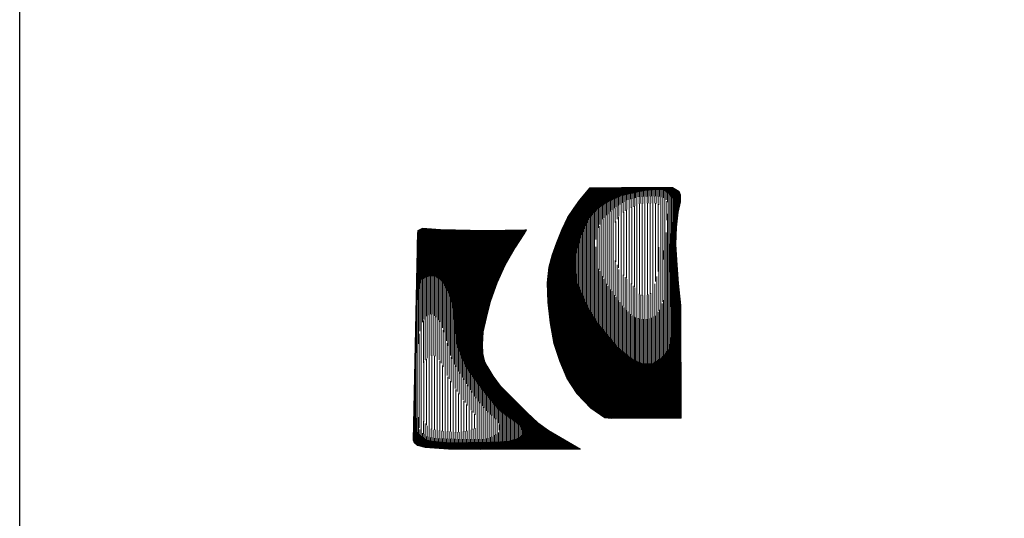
# Model space of a CAD drawing. Header units: metres. Extents: x 578835 to 593571, y 248557 to 255108.
# Tile 2 of 251: x 578835 to 579251, y 248781 to 248992. Entities that reach past the tile are written whole.
import ezdxf

# ---------------------------------------------------------------- set-up
doc = ezdxf.new("R2010")
doc.units = ezdxf.units.M
for name, color, linetype in [('logo citadia', 7, 'Continuous'), ('présentation - une seule planche', 7, 'Continuous'), ('présentation_Légende une seule planche', 1, 'Continuous')]:
    doc.layers.add(name, color=color, linetype=linetype)

# ---------------------------------------------------------------- blocks, each defined once
blk = doc.blocks.new('logo-citadia')
at = {"layer": 'logo citadia', "color": 7, "linetype": 'Continuous', "lineweight": 5}
for p, q in [((208.38, 238.38), (208.38, 244.06)), ((208.5, 238.65), (208.5, 244.21)), ((208.62, 238.79), (208.62, 244.36)), ((208.75, 238.93), (208.75, 244.41)), ((208.88, 239.06), (208.88, 244.41)), ((209, 239.2), (209, 244.41)), ((209.12, 239.33), (209.12, 244.41)), ((209.25, 239.47), (209.25, 244.41)), ((209.38, 239.61), (209.38, 244.41)), ((209.5, 239.74), (209.5, 244.42)), ((209.62, 239.88), (209.62, 244.42)), ((209.75, 240.02), (209.75, 244.42)), ((209.88, 240.15), (209.88, 244.42)), ((210, 240.29), (210, 244.42)), ((210.12, 240.42), (210.12, 244.42)), ((210.25, 240.56), (210.25, 244.43)), ((210.38, 240.66), (210.38, 244.43)), ((210.5, 240.74), (210.5, 244.43)), ((210.62, 240.82), (210.62, 244.43)), ((210.75, 240.9), (210.75, 244.43)), ((210.88, 240.98), (210.88, 244.43)), ((211, 241.06), (211, 244.43)), ((211.12, 241.14), (211.12, 244.44)), ((211.25, 241.22), (211.25, 244.44)), ((211.38, 241.3), (211.38, 244.44)), ((211.5, 241.38), (211.5, 244.44)), ((211.62, 241.46), (211.62, 244.44)), ((211.75, 241.54), (211.75, 244.44)), ((211.88, 241.62), (211.88, 244.45)), ((212, 241.7), (212, 244.45)), ((212.12, 241.78), (212.12, 244.45)), ((212.25, 241.86), (212.25, 244.45)), ((212.38, 241.91), (212.38, 244.45)), ((212.5, 241.97), (212.5, 244.45)), ((212.62, 242.03), (212.62, 244.46)), ((212.75, 242.08), (212.75, 244.46)), ((212.88, 242.14), (212.88, 244.46)), ((213, 242.2), (213, 244.46)), ((213.12, 242.25), (213.12, 244.46)), ((213.25, 242.31), (213.25, 244.46)), ((213.38, 242.37), (213.38, 244.47)), ((213.5, 242.42), (213.5, 244.47)), ((213.62, 242.48), (213.62, 244.47)), ((213.75, 242.54), (213.75, 244.47)), ((213.88, 242.6), (213.88, 244.47)), ((214, 242.65), (214, 244.47)), ((214.12, 242.71), (214.12, 244.48)), ((214.25, 242.77), (214.25, 244.48)), ((214.38, 242.82), (214.38, 244.48)), ((214.5, 242.88), (214.5, 244.48)), ((214.62, 242.94), (214.62, 244.48)), ((214.75, 242.97), (214.75, 244.48)), ((214.88, 242.99), (214.88, 244.48)), ((215, 243.02), (215, 244.48)), ((215.12, 243.05), (215.12, 244.48)), ((215.25, 243.07), (215.25, 244.48)), ((215.38, 243.1), (215.38, 244.48)), ((215.5, 243.13), (215.5, 244.48)), ((215.62, 243.15), (215.62, 244.48)), ((215.75, 243.18), (215.75, 244.48)), ((215.88, 243.21), (215.88, 244.48)), ((216, 243.23), (216, 244.48)), ((216.12, 243.26), (216.12, 244.48)), ((216.25, 243.29), (216.25, 244.48)), ((216.38, 243.31), (216.38, 244.48)), ((216.5, 243.34), (216.5, 244.48)), ((216.62, 243.36), (216.62, 244.48)), ((216.75, 243.39), (216.75, 244.48)), ((216.88, 243.42), (216.88, 244.48)), ((217, 243.44), (217, 244.48)), ((217.12, 243.47), (217.12, 244.48)), ((217.25, 243.5), (217.25, 244.48)), ((217.38, 243.52), (217.38, 244.48)), ((217.5, 243.55), (217.5, 244.48)), ((217.62, 243.58), (217.62, 244.48)), ((217.75, 243.6), (217.75, 244.48)), ((217.88, 243.63), (217.88, 244.48)), ((218, 243.66), (218, 244.48)), ((218.12, 243.68), (218.12, 244.48)), ((218.25, 243.71), (218.25, 244.48)), ((218.38, 243.74), (218.38, 244.48)), ((218.5, 243.76), (218.5, 244.48)), ((218.62, 243.79), (218.62, 244.48)), ((218.75, 243.82), (218.75, 244.48)), ((218.88, 243.84), (218.88, 244.48)), ((219, 243.87), (219, 244.48)), ((219.12, 243.88), (219.12, 244.48)), ((219.25, 243.89), (219.25, 244.48)), ((219.38, 243.9), (219.38, 244.48)), ((219.5, 243.92), (219.5, 244.48)), ((219.62, 243.93), (219.62, 244.48)), ((219.75, 243.94), (219.75, 244.48)), ((219.88, 243.95), (219.88, 244.48)), ((220, 243.96), (220, 244.48)), ((220.12, 243.97), (220.12, 244.48)), ((220.25, 243.98), (220.25, 244.48)), ((220.38, 243.99), (220.38, 244.48)), ((220.5, 243.99), (220.5, 244.48)), ((220.62, 244), (220.62, 244.48)), ((220.75, 244), (220.75, 244.48)), ((220.88, 244.01), (220.88, 244.48)), ((221, 244.02), (221, 244.48)), ((221.12, 244.02), (221.12, 244.48)), ((221.25, 244.03), (221.25, 244.48)), ((221.38, 244.03), (221.38, 244.48)), ((221.5, 244.03), (221.5, 244.48)), ((221.62, 244.03), (221.62, 244.48)), ((221.75, 244.03), (221.75, 244.48)), ((221.88, 244.03), (221.88, 244.48)), ((222, 244.03), (222, 244.48)), ((222.12, 244.03), (222.12, 244.48)), ((222.25, 244.03), (222.25, 244.48)), ((222.38, 244.02), (222.38, 244.48)), ((222.5, 243.93), (222.5, 244.48)), ((222.62, 243.85), (222.62, 244.48)), ((222.75, 243.76), (222.75, 244.48)), ((222.88, 243.68), (222.88, 244.48)), ((223, 243.59), (223, 244.48)), ((223.12, 243.51), (223.12, 244.48)), ((223.25, 243.42), (223.25, 244.48)), ((223.38, 243.33), (223.38, 244.48)), ((223.5, 243.2), (223.5, 244.48)), ((223.62, 243.05), (223.62, 244.48)), ((223.75, 242.9), (223.75, 244.48)), ((223.88, 242.75), (223.88, 244.48)), ((224, 242.6), (224, 244.48)), ((224.12, 242.46), (224.12, 244.48)), ((224.25, 242.31), (224.25, 244.44)), ((224.38, 201.09), (224.38, 244.37)), ((224.5, 201.09), (224.5, 244.29)), ((224.62, 201.09), (224.62, 244.21)), ((224.75, 201.09), (224.75, 244.13)), ((206.88, 234.95), (206.88, 242.26)), ((207, 235.3), (207, 242.41)), ((207.12, 235.58), (207.12, 242.56)), ((207.25, 235.86), (207.25, 242.71)), ((207.38, 236.14), (207.38, 242.86)), ((207.5, 236.42), (207.5, 243.01)), ((207.62, 236.7), (207.62, 243.16)), ((207.75, 236.98), (207.75, 243.31)), ((207.88, 237.26), (207.88, 243.46)), ((208, 237.54), (208, 243.61)), ((208.12, 237.82), (208.12, 243.76)), ((208.25, 238.1), (208.25, 243.91)), ((213.25, 240.59), (213.25, 242.31)), ((213.5, 240.76), (213.5, 242.42)), ((213.75, 240.93), (213.75, 242.54)), ((214, 241.1), (214, 242.65)), ((214.25, 241.27), (214.25, 242.77)), ((214.5, 241.44), (214.5, 242.88)), ((214.75, 241.61), (214.75, 242.97)), ((215, 241.78), (215, 243.02)), ((215.25, 241.95), (215.25, 243.07)), ((215.5, 242.06), (215.5, 243.13)), ((215.75, 242.13), (215.75, 243.18)), ((216, 242.2), (216, 243.23)), ((216.25, 242.27), (216.25, 243.29)), ((216.38, 240.66), (216.38, 242.31)), ((216.5, 242.34), (216.5, 243.34)), ((216.75, 242.41), (216.75, 243.39)), ((216.75, 240.84), (216.75, 242.41)), ((217, 242.48), (217, 243.44)), ((217.12, 241.02), (217.12, 242.51)), ((217.25, 242.55), (217.25, 243.5)), ((217.5, 242.62), (217.5, 243.55)), ((217.5, 241.2), (217.5, 242.62)), ((217.75, 242.68), (217.75, 243.6)), ((217.88, 241.38), (217.88, 242.68)), ((218, 242.69), (218, 243.66)), ((218.25, 242.71), (218.25, 243.71)), ((218.25, 241.44), (218.25, 242.71)), ((218.5, 242.73), (218.5, 243.76)), ((218.62, 241.45), (218.62, 242.73)), ((218.75, 242.74), (218.75, 243.82)), ((219, 242.76), (219, 243.87)), ((219, 241.47), (219, 242.76)), ((219.25, 242.78), (219.25, 243.89)), ((219.38, 241.49), (219.38, 242.78)), ((219.5, 242.79), (219.5, 243.92)), ((219.75, 242.81), (219.75, 243.94)), ((219.75, 241.51), (219.75, 242.81)), ((220, 242.83), (220, 243.96)), ((220.12, 241.52), (220.12, 242.83)), ((220.25, 242.83), (220.25, 243.98)), ((220.5, 242.82), (220.5, 243.99)), ((220.5, 241.52), (220.5, 242.82)), ((220.75, 242.82), (220.75, 244)), ((220.88, 241.5), (220.88, 242.81)), ((221, 242.81), (221, 244.02)), ((221.25, 242.8), (221.25, 244.03)), ((221.25, 241.48), (221.25, 242.8)), ((221.5, 242.8), (221.5, 244.03)), ((221.62, 241.19), (221.62, 242.79)), ((221.75, 242.79), (221.75, 244.03)), ((222, 242.78), (222, 244.03)), ((222, 240.7), (222, 242.78)), ((222.25, 242.66), (222.25, 244.03)), ((222.38, 222.99), (222.38, 242.59)), ((222.5, 242.52), (222.5, 243.93)), ((222.75, 242.38), (222.75, 243.76)), ((222.75, 234.09), (222.75, 242.38)), ((223, 242.14), (223, 243.59)), ((223.25, 241.71), (223.25, 243.42)), ((223.5, 232.84), (223.5, 243.2)), ((223.75, 234.85), (223.75, 242.9)), ((224, 236.88), (224, 242.6)), ((224.25, 241.82), (224.25, 242.31)), ((224.88, 236.5), (224.88, 244.05)), ((225, 238.04), (225, 243.98)), ((225.12, 239.17), (225.12, 243.9)), ((225.25, 240.04), (225.25, 243.82)), ((225.38, 240.56), (225.38, 243.74)), ((225.5, 241.08), (225.5, 243.52)), ((225.62, 241.6), (225.62, 243.19)), ((205.5, 206.8), (205.5, 240.4)), ((205.62, 206.6), (205.62, 240.59)), ((205.75, 206.41), (205.75, 240.76)), ((205.88, 206.22), (205.88, 240.93)), ((206, 229.78), (206, 241.1)), ((206.12, 232.15), (206.12, 241.27)), ((206.25, 232.62), (206.25, 241.44)), ((206.38, 233.08), (206.38, 241.61)), ((206.5, 233.55), (206.5, 241.78)), ((206.62, 234.01), (206.62, 241.95)), ((206.75, 234.48), (206.75, 242.11)), ((210.25, 236.89), (210.25, 240.56)), ((210.5, 237.49), (210.5, 240.74)), ((210.75, 238.09), (210.75, 240.9)), ((211, 238.54), (211, 241.06)), ((211.25, 238.77), (211.25, 241.22)), ((211.5, 239.01), (211.5, 241.38)), ((211.75, 239.25), (211.75, 241.54)), ((212, 239.48), (212, 241.7)), ((212.25, 239.72), (212.25, 241.86)), ((212.5, 239.96), (212.5, 241.97)), ((212.75, 240.19), (212.75, 242.08)), ((213, 240.42), (213, 242.2)), ((213, 236.97), (213, 240.42)), ((213.38, 237.87), (213.38, 240.67)), ((213.75, 238.54), (213.75, 240.93)), ((214.12, 239.09), (214.12, 241.19)), ((214.5, 239.42), (214.5, 241.44)), ((214.88, 239.75), (214.88, 241.7)), ((215.25, 240.08), (215.25, 241.95)), ((215.62, 240.3), (215.62, 242.1)), ((216, 240.48), (216, 242.2)), ((216, 226.79), (216, 240.48)), ((216.5, 226.27), (216.5, 240.72)), ((217, 225.75), (217, 240.96)), ((217.5, 224.96), (217.5, 241.2)), ((218, 224.42), (218, 241.42)), ((218.5, 224.14), (218.5, 241.45)), ((219, 224.14), (219, 241.47)), ((219.5, 224.28), (219.5, 241.49)), ((220, 224.45), (220, 241.52)), ((220.5, 225.28), (220.5, 241.52)), ((221, 226.77), (221, 241.49)), ((221.5, 228.69), (221.5, 241.34)), ((222, 236.13), (222, 240.7)), ((223.12, 238.35), (223.12, 241.92)), ((224.25, 201.09), (224.25, 241.82)), ((204.38, 208.53), (204.38, 238.62)), ((204.5, 208.34), (204.5, 238.87)), ((204.62, 208.15), (204.62, 239.06)), ((204.75, 207.95), (204.75, 239.25)), ((204.88, 207.76), (204.88, 239.44)), ((205, 207.57), (205, 239.63)), ((205.12, 207.37), (205.12, 239.82)), ((205.25, 207.18), (205.25, 240.01)), ((205.38, 206.99), (205.38, 240.21)), ((208.5, 221.64), (208.5, 238.65)), ((208.75, 221.24), (208.75, 238.93)), ((209, 220.84), (209, 239.2)), ((209.25, 220.44), (209.25, 239.47)), ((209.5, 220.03), (209.5, 239.74)), ((209.75, 234.7), (209.75, 240.02)), ((210, 236.29), (210, 240.29)), ((211.12, 227.54), (211.12, 238.65)), ((211.5, 226.84), (211.5, 239.01)), ((211.88, 226.17), (211.88, 239.36)), ((212.25, 225.65), (212.25, 239.72)), ((212.62, 225.13), (212.62, 240.07)), ((214, 229.35), (214, 238.98)), ((214.5, 228.48), (214.5, 239.42)), ((215, 227.92), (215, 239.86)), ((215.5, 227.35), (215.5, 240.24)), ((223.25, 213.87), (223.25, 239.53)), ((177, 226.91), (177, 236.69)), ((177.12, 227.18), (177.12, 236.75)), ((177.25, 227.24), (177.25, 236.78)), ((177.38, 227.3), (177.38, 236.77)), ((177.5, 227.36), (177.5, 236.77)), ((177.62, 227.42), (177.62, 236.76)), ((177.75, 227.48), (177.75, 236.75)), ((177.88, 227.54), (177.88, 236.74)), ((178, 227.6), (178, 236.73)), ((178.12, 227.65), (178.12, 236.72)), ((178.25, 227.71), (178.25, 236.71)), ((178.38, 227.76), (178.38, 236.71)), ((178.5, 227.77), (178.5, 236.7)), ((178.62, 227.78), (178.62, 236.69)), ((178.75, 227.79), (178.75, 236.68)), ((178.88, 227.79), (178.88, 236.67)), ((179, 227.8), (179, 236.66)), ((203.5, 210.54), (203.5, 236.81)), ((203.62, 210.24), (203.62, 237.07)), ((203.75, 209.95), (203.75, 237.33)), ((203.88, 209.66), (203.88, 237.59)), ((204, 209.36), (204, 237.85)), ((204.12, 209.07), (204.12, 238.11)), ((204.25, 208.77), (204.25, 238.36)), ((207.75, 223.23), (207.75, 236.98)), ((208, 222.66), (208, 237.54)), ((208.25, 222.1), (208.25, 238.1)), ((210.38, 228.95), (210.38, 237.19)), ((210.75, 228.25), (210.75, 238.09)), ((213, 232.29), (213, 236.97)), ((213.5, 230.48), (213.5, 238.09)), ((224, 201.09), (224, 236.88)), ((224.12, 201.09), (224.12, 237.92)), ((176.38, 223.33), (176.38, 236.41)), ((176.5, 224.38), (176.5, 236.47)), ((176.62, 225.43), (176.62, 236.52)), ((176.75, 226.08), (176.75, 236.58)), ((176.88, 226.49), (176.88, 236.64)), ((179.12, 227.81), (179.12, 236.66)), ((179.25, 227.82), (179.25, 236.65)), ((179.38, 227.82), (179.38, 236.64)), ((179.5, 227.83), (179.5, 236.63)), ((179.62, 227.74), (179.62, 236.62)), ((179.75, 227.65), (179.75, 236.61)), ((179.88, 227.57), (179.88, 236.6)), ((180, 227.48), (180, 236.6)), ((180.12, 227.39), (180.12, 236.59)), ((180.25, 227.3), (180.25, 236.58)), ((180.38, 227.22), (180.38, 236.57)), ((180.5, 227.13), (180.5, 236.56)), ((180.62, 227.04), (180.62, 236.55)), ((180.75, 226.95), (180.75, 236.55)), ((180.88, 226.84), (180.88, 236.55)), ((181, 226.63), (181, 236.55)), ((181.12, 226.42), (181.12, 236.54)), ((181.25, 226.21), (181.25, 236.54)), ((181.38, 226), (181.38, 236.54)), ((181.5, 225.78), (181.5, 236.54)), ((181.62, 225.54), (181.62, 236.53)), ((181.75, 225.3), (181.75, 236.53)), ((181.88, 225.06), (181.88, 236.53)), ((182, 224.82), (182, 236.53)), ((182.12, 224.58), (182.12, 236.53)), ((182.25, 224.34), (182.25, 236.52)), ((182.38, 223.98), (182.38, 236.52)), ((182.5, 223.45), (182.5, 236.52)), ((182.62, 222.92), (182.62, 236.52)), ((182.75, 222.39), (182.75, 236.51)), ((182.88, 221.81), (182.88, 236.51)), ((183, 220.73), (183, 236.51)), ((183.12, 219.64), (183.12, 236.51)), ((183.25, 218.56), (183.25, 236.5)), ((183.38, 216.94), (183.38, 236.5)), ((183.5, 215.98), (183.5, 236.5)), ((183.62, 215.03), (183.62, 236.5)), ((183.75, 214.68), (183.75, 236.5)), ((183.88, 214.33), (183.88, 236.49)), ((184, 213.98), (184, 236.49)), ((184.12, 213.63), (184.12, 236.49)), ((184.25, 213.28), (184.25, 236.49)), ((184.38, 212.93), (184.38, 236.48)), ((184.5, 212.58), (184.5, 236.48)), ((184.62, 212.32), (184.62, 236.48)), ((184.75, 212.06), (184.75, 236.48)), ((184.88, 211.8), (184.88, 236.47)), ((185, 211.54), (185, 236.47)), ((185.12, 211.28), (185.12, 236.47)), ((185.25, 211.02), (185.25, 236.47)), ((185.38, 210.76), (185.38, 236.47)), ((185.5, 210.5), (185.5, 236.46)), ((185.62, 210.31), (185.62, 236.46)), ((185.75, 210.13), (185.75, 236.46)), ((185.88, 209.96), (185.88, 236.46)), ((186, 209.78), (186, 236.45)), ((186.12, 209.61), (186.12, 236.45)), ((186.25, 209.43), (186.25, 236.45)), ((186.38, 209.25), (186.38, 236.45)), ((186.5, 209.08), (186.5, 236.44)), ((186.62, 208.9), (186.62, 236.44)), ((186.75, 208.72), (186.75, 236.44)), ((186.88, 208.55), (186.88, 236.44)), ((187, 208.37), (187, 236.44)), ((187.12, 208.2), (187.12, 236.43)), ((187.25, 208.02), (187.25, 236.43)), ((187.38, 207.86), (187.38, 236.43)), ((187.5, 207.69), (187.5, 236.43)), ((187.62, 207.52), (187.62, 236.42)), ((187.75, 207.36), (187.75, 236.42)), ((187.88, 207.19), (187.88, 236.42)), ((188, 207.02), (188, 236.42)), ((188.12, 206.86), (188.12, 236.41)), ((188.25, 206.69), (188.25, 236.41)), ((188.38, 206.52), (188.38, 236.41)), ((188.5, 215.56), (188.5, 236.41)), ((188.62, 217.34), (188.62, 236.41)), ((188.75, 217.89), (188.75, 236.4)), ((188.88, 218.44), (188.88, 236.4)), ((189, 218.98), (189, 236.4)), ((189.12, 219.53), (189.12, 236.4)), ((189.25, 220.07), (189.25, 236.4)), ((189.38, 220.56), (189.38, 236.4)), ((189.5, 221.05), (189.5, 236.4)), ((189.62, 221.53), (189.62, 236.4)), ((189.75, 222.02), (189.75, 236.41)), ((189.88, 222.51), (189.88, 236.41)), ((190, 222.99), (190, 236.41)), ((190.12, 223.36), (190.12, 236.41)), ((190.25, 223.71), (190.25, 236.41)), ((190.38, 224.06), (190.38, 236.41)), ((190.5, 224.42), (190.5, 236.41)), ((190.62, 224.77), (190.62, 236.41)), ((190.75, 225.12), (190.75, 236.42)), ((190.88, 225.47), (190.88, 236.42)), ((191, 225.82), (191, 236.42)), ((191.12, 226.17), (191.12, 236.42)), ((191.25, 226.52), (191.25, 236.42)), ((191.38, 226.81), (191.38, 236.42)), ((191.5, 227.09), (191.5, 236.42)), ((191.62, 227.38), (191.62, 236.43)), ((191.75, 227.66), (191.75, 236.43)), ((191.88, 227.94), (191.88, 236.43)), ((192, 228.22), (192, 236.43)), ((192.12, 228.51), (192.12, 236.43)), ((192.25, 228.79), (192.25, 236.43)), ((192.38, 229.07), (192.38, 236.43)), ((192.5, 229.36), (192.5, 236.43)), ((192.62, 229.64), (192.62, 236.44)), ((192.75, 229.91), (192.75, 236.44)), ((192.88, 230.13), (192.88, 236.44)), ((193, 230.34), (193, 236.44)), ((193.12, 230.56), (193.12, 236.44)), ((193.25, 230.77), (193.25, 236.44)), ((193.38, 230.99), (193.38, 236.44)), ((193.5, 231.2), (193.5, 236.44)), ((193.62, 231.42), (193.62, 236.45)), ((193.75, 231.63), (193.75, 236.45)), ((193.88, 231.84), (193.88, 236.45)), ((194, 232.06), (194, 236.45)), ((194.12, 232.27), (194.12, 236.45)), ((194.25, 232.49), (194.25, 236.45)), ((194.38, 232.7), (194.38, 236.45)), ((194.5, 232.92), (194.5, 236.46)), ((194.62, 233.13), (194.62, 236.46)), ((194.75, 233.34), (194.75, 236.46)), ((194.88, 233.53), (194.88, 236.46)), ((195, 233.73), (195, 236.46)), ((195.12, 233.93), (195.12, 236.46)), ((195.25, 234.12), (195.25, 236.46)), ((195.38, 234.32), (195.38, 236.46)), ((195.5, 234.52), (195.5, 236.47)), ((195.62, 234.71), (195.62, 236.47)), ((195.75, 234.91), (195.75, 236.47)), ((195.88, 235.1), (195.88, 236.47)), ((196, 235.3), (196, 236.47)), ((196.12, 235.5), (196.12, 236.47)), ((196.25, 235.69), (196.25, 236.47)), ((196.38, 235.89), (196.38, 236.47)), ((196.5, 236.07), (196.5, 236.48)), ((196.62, 236.26), (196.62, 236.48)), ((196.75, 236.45), (196.75, 236.48)), ((202.75, 212.49), (202.75, 235.01)), ((202.88, 212.1), (202.88, 235.32)), ((203, 211.71), (203, 235.63)), ((203.12, 211.42), (203.12, 235.94)), ((203.25, 211.13), (203.25, 236.24)), ((203.38, 210.83), (203.38, 236.55)), ((207, 224.92), (207, 235.3)), ((207.25, 224.36), (207.25, 235.86)), ((207.5, 223.79), (207.5, 236.42)), ((210, 230.41), (210, 236.29)), ((222, 222.04), (222, 236.13)), ((223, 213.56), (223, 236.01)), ((223.75, 225.77), (223.75, 234.85)), ((223.88, 222.01), (223.88, 235.84)), ((176.25, 219.52), (176.25, 234.62)), ((202, 214.85), (202, 233)), ((202.12, 214.46), (202.12, 233.37)), ((202.25, 214.06), (202.25, 233.73)), ((202.38, 213.67), (202.38, 234.09)), ((202.5, 213.28), (202.5, 234.4)), ((202.62, 212.89), (202.62, 234.71)), ((206.5, 226.06), (206.5, 233.55)), ((206.75, 225.49), (206.75, 234.48)), ((209.75, 219.63), (209.75, 233.34)), ((221.62, 221.27), (221.62, 233.23)), ((222.75, 227.46), (222.75, 234.09)), ((223.62, 228.55), (223.62, 233.89)), ((201.5, 217.4), (201.5, 231.47)), ((201.62, 216.71), (201.62, 231.92)), ((201.75, 216.01), (201.75, 232.28)), ((201.88, 215.32), (201.88, 232.64)), ((206.25, 226.78), (206.25, 232.62)), ((213, 224.6), (213, 232.29)), ((222.5, 230.96), (222.5, 232.64)), ((223.5, 229.8), (223.5, 232.84)), ((224.88, 201.09), (224.88, 232.69)), ((201, 220.75), (201, 229.6)), ((201.12, 219.71), (201.12, 230.07)), ((201.25, 218.79), (201.25, 230.54)), ((201.38, 218.09), (201.38, 231.01)), ((206, 229.63), (206, 229.78)), ((206, 206.03), (206, 229.63)), ((210, 219.23), (210, 230.41)), ((213.38, 224.08), (213.38, 230.76)), ((213.75, 223.56), (213.75, 229.91)), ((223.5, 214.36), (223.5, 229.8)), ((225, 201.09), (225, 230.61)), ((176.12, 213.4), (176.12, 228.39)), ((177.75, 219.96), (177.75, 227.48)), ((178, 220.27), (178, 227.6)), ((178.25, 220.46), (178.25, 227.71)), ((178.5, 220.61), (178.5, 227.77)), ((178.75, 220.64), (178.75, 227.79)), ((179, 220.64), (179, 227.8)), ((179.25, 220.51), (179.25, 227.82)), ((179.5, 220.34), (179.5, 227.83)), ((179.75, 220.07), (179.75, 227.65)), ((180, 219.8), (180, 227.48)), ((200.88, 221.79), (200.88, 228.56)), ((206.12, 205.83), (206.12, 228.21)), ((210.25, 218.88), (210.25, 229.18)), ((210.5, 218.57), (210.5, 228.71)), ((210.75, 218.27), (210.75, 228.25)), ((211, 217.97), (211, 227.78)), ((214.12, 223.06), (214.12, 229.07)), ((214.5, 222.58), (214.5, 228.48)), ((214.88, 222.09), (214.88, 228.06)), ((215.25, 221.63), (215.25, 227.63)), ((221.25, 220.68), (221.25, 227.73)), ((222.75, 223.95), (222.75, 227.46)), ((225.12, 201.09), (225.12, 228.66)), ((176.75, 217.45), (176.75, 226.08)), ((177, 218.38), (177, 226.91)), ((177.25, 219.16), (177.25, 227.24)), ((177.5, 219.64), (177.5, 227.36)), ((180.25, 219.52), (180.25, 227.3)), ((180.5, 219.21), (180.5, 227.13)), ((180.75, 218.64), (180.75, 226.95)), ((181, 218.06), (181, 226.63)), ((181.25, 217.26), (181.25, 226.21)), ((181.5, 216.47), (181.5, 225.78)), ((200.75, 222.83), (200.75, 227.37)), ((206.25, 205.68), (206.25, 226.78)), ((206.38, 205.54), (206.38, 226.34)), ((206.5, 205.41), (206.5, 226.06)), ((206.62, 205.28), (206.62, 225.77)), ((211.25, 217.66), (211.25, 227.31)), ((211.5, 217.36), (211.5, 226.84)), ((211.75, 217.06), (211.75, 226.38)), ((212, 216.75), (212, 226)), ((212.25, 216.45), (212.25, 225.65)), ((215.62, 221.25), (215.62, 227.21)), ((216, 220.88), (216, 226.79)), ((216.38, 220.5), (216.38, 226.4)), ((216.75, 220.22), (216.75, 226.01)), ((217.12, 220.09), (217.12, 225.62)), ((220.88, 220.29), (220.88, 226.36)), ((223.75, 215.61), (223.75, 225.77)), ((225.25, 201.09), (225.25, 226.79)), ((176.5, 215.08), (176.5, 224.38)), ((181.75, 215.65), (181.75, 225.3)), ((182, 214.72), (182, 224.82)), ((182.25, 213.8), (182.25, 224.34)), ((206.75, 205.15), (206.75, 225.49)), ((206.88, 205.02), (206.88, 225.21)), ((207, 204.88), (207, 224.92)), ((207.12, 204.75), (207.12, 224.64)), ((207.25, 204.62), (207.25, 224.36)), ((207.38, 204.49), (207.38, 224.08)), ((207.5, 204.35), (207.5, 223.79)), ((212.5, 216.15), (212.5, 225.3)), ((212.75, 215.84), (212.75, 224.95)), ((213, 215.54), (213, 224.6)), ((213.25, 215.24), (213.25, 224.25)), ((213.5, 214.93), (213.5, 223.91)), ((217.5, 219.97), (217.5, 224.96)), ((217.88, 219.84), (217.88, 224.5)), ((218.25, 219.73), (218.25, 224.26)), ((218.62, 219.73), (218.62, 224.14)), ((219, 219.73), (219, 224.14)), ((219.38, 219.73), (219.38, 224.23)), ((219.75, 219.73), (219.75, 224.36)), ((220.12, 219.9), (220.12, 224.62)), ((220.5, 220.09), (220.5, 225.28)), ((222.75, 213.24), (222.75, 223.95)), ((225.38, 201.1), (225.38, 225.52)), ((225.5, 201.1), (225.5, 224.42)), ((176, 196.2), (176, 222.15)), ((182.5, 212.87), (182.5, 223.45)), ((182.75, 212.25), (182.75, 222.39)), ((207.62, 204.22), (207.62, 223.51)), ((207.75, 204.09), (207.75, 223.23)), ((207.88, 203.96), (207.88, 222.94)), ((208, 203.82), (208, 222.66)), ((208.12, 203.69), (208.12, 222.38)), ((208.25, 203.56), (208.25, 222.1)), ((213.75, 214.63), (213.75, 223.56)), ((214, 214.35), (214, 223.22)), ((214.25, 214.15), (214.25, 222.9)), ((214.5, 213.95), (214.5, 222.58)), ((214.75, 213.75), (214.75, 222.25)), ((215, 213.55), (215, 221.93)), ((222, 212.42), (222, 222.04)), ((222.25, 212.61), (222.25, 222.67)), ((222.5, 212.93), (222.5, 223.31)), ((225.62, 201.1), (225.62, 223.32)), ((178.12, 212.37), (178.12, 220.39)), ((178.5, 212.67), (178.5, 220.61)), ((178.88, 212.88), (178.88, 220.64)), ((179.25, 212.86), (179.25, 220.51)), ((179.62, 212.73), (179.62, 220.21)), ((183, 211.69), (183, 220.73)), ((208.38, 203.43), (208.38, 221.84)), ((208.5, 203.3), (208.5, 221.64)), ((208.62, 203.16), (208.62, 221.44)), ((208.75, 203.03), (208.75, 221.24)), ((208.88, 202.92), (208.88, 221.04)), ((209, 202.84), (209, 220.84)), ((209.12, 202.75), (209.12, 220.64)), ((209.25, 202.67), (209.25, 220.44)), ((209.38, 202.58), (209.38, 220.24)), ((209.5, 202.5), (209.5, 220.03)), ((215.25, 213.35), (215.25, 221.63)), ((215.5, 213.15), (215.5, 221.38)), ((215.75, 212.95), (215.75, 221.13)), ((216, 212.75), (216, 220.88)), ((216.25, 212.55), (216.25, 220.63)), ((216.5, 212.35), (216.5, 220.38)), ((216.75, 212.18), (216.75, 220.22)), ((217, 212.07), (217, 220.14)), ((217.25, 211.95), (217.25, 220.05)), ((220.5, 211.43), (220.5, 220.09)), ((220.75, 211.6), (220.75, 220.22)), ((221, 211.76), (221, 220.35)), ((221.25, 211.93), (221.25, 220.68)), ((221.5, 212.09), (221.5, 221.08)), ((221.75, 212.25), (221.75, 221.47)), ((225.75, 201.1), (225.75, 220.05)), ((176.25, 199.01), (176.25, 219.52)), ((177, 209.84), (177, 218.38)), ((177.38, 211.48), (177.38, 219.48)), ((177.75, 212.03), (177.75, 219.96)), ((180, 212.49), (180, 219.8)), ((180.38, 212.07), (180.38, 219.39)), ((180.75, 211.45), (180.75, 218.64)), ((183.25, 211.21), (183.25, 218.56)), ((209.62, 202.41), (209.62, 219.83)), ((209.75, 202.33), (209.75, 219.63)), ((209.88, 202.24), (209.88, 219.43)), ((210, 202.16), (210, 219.23)), ((210.12, 202.08), (210.12, 219.03)), ((210.25, 201.99), (210.25, 218.88)), ((210.38, 201.91), (210.38, 218.73)), ((210.5, 201.82), (210.5, 218.57)), ((210.62, 201.74), (210.62, 218.42)), ((210.75, 201.65), (210.75, 218.27)), ((217.5, 211.84), (217.5, 219.97)), ((217.75, 211.73), (217.75, 219.88)), ((218, 211.61), (218, 219.79)), ((218.25, 211.5), (218.25, 219.73)), ((218.5, 211.41), (218.5, 219.73)), ((218.75, 211.41), (218.75, 219.73)), ((219, 211.41), (219, 219.73)), ((219.25, 211.41), (219.25, 219.73)), ((219.5, 211.41), (219.5, 219.73)), ((219.75, 211.41), (219.75, 219.73)), ((220, 211.41), (220, 219.83)), ((220.25, 211.41), (220.25, 219.96)), ((176.62, 199.3), (176.62, 216.97)), ((181.12, 210.74), (181.12, 217.66)), ((181.5, 209.92), (181.5, 216.47)), ((210.88, 201.57), (210.88, 218.12)), ((211, 201.48), (211, 217.97)), ((211.12, 201.4), (211.12, 217.82)), ((211.25, 201.31), (211.25, 217.66)), ((211.38, 201.23), (211.38, 217.51)), ((211.5, 201.17), (211.5, 217.36)), ((211.62, 201.15), (211.62, 217.21)), ((211.75, 201.14), (211.75, 217.06)), ((211.88, 201.12), (211.88, 216.91)), ((212, 201.11), (212, 216.75)), ((212.12, 201.09), (212.12, 216.6)), ((212.25, 201.08), (212.25, 216.45)), ((175.88, 196.31), (175.88, 215.92)), ((181.88, 209.11), (181.88, 215.18)), ((183.5, 210.77), (183.5, 215.98)), ((183.75, 210.32), (183.75, 214.68)), ((212.38, 201.06), (212.38, 216.3)), ((212.5, 201.05), (212.5, 216.15)), ((212.62, 201.03), (212.62, 216)), ((212.75, 201.02), (212.75, 215.84)), ((212.88, 201.02), (212.88, 215.69)), ((213, 201.02), (213, 215.54)), ((213.12, 201.02), (213.12, 215.39)), ((213.25, 201.02), (213.25, 215.24)), ((213.38, 201.02), (213.38, 215.09)), ((213.5, 201.03), (213.5, 214.93)), ((213.62, 201.03), (213.62, 214.78)), ((213.75, 201.03), (213.75, 214.63)), ((213.88, 201.03), (213.88, 214.48)), ((223.62, 201.09), (223.62, 214.99)), ((223.75, 201.09), (223.75, 215.61)), ((223.88, 201.09), (223.88, 216.24)), ((178.5, 199.27), (178.5, 212.67)), ((179, 199.02), (179, 212.87)), ((179.5, 198.89), (179.5, 212.81)), ((182.25, 208.48), (182.25, 213.8)), ((184, 209.89), (184, 213.98)), ((184.25, 209.5), (184.25, 213.28)), ((188.5, 206.36), (188.5, 214.13)), ((188.62, 206.19), (188.62, 212.88)), ((214, 201.03), (214, 214.35)), ((214.12, 201.03), (214.12, 214.25)), ((214.25, 201.03), (214.25, 214.15)), ((214.38, 201.03), (214.38, 214.05)), ((214.5, 201.03), (214.5, 213.95)), ((214.62, 201.03), (214.62, 213.85)), ((214.75, 201.03), (214.75, 213.75)), ((214.88, 201.03), (214.88, 213.65)), ((215, 201.03), (215, 213.55)), ((215.12, 201.03), (215.12, 213.45)), ((215.25, 201.04), (215.25, 213.35)), ((215.38, 201.04), (215.38, 213.25)), ((215.5, 201.04), (215.5, 213.15)), ((215.62, 201.04), (215.62, 213.05)), ((215.75, 201.04), (215.75, 212.95)), ((215.88, 201.04), (215.88, 212.85)), ((216, 201.04), (216, 212.75)), ((216.12, 201.04), (216.12, 212.65)), ((222.38, 201.08), (222.38, 212.77)), ((222.5, 201.08), (222.5, 212.93)), ((222.62, 201.08), (222.62, 213.08)), ((222.75, 201.08), (222.75, 213.24)), ((222.88, 201.08), (222.88, 213.4)), ((223, 201.08), (223, 213.56)), ((223.12, 201.08), (223.12, 213.71)), ((223.25, 201.08), (223.25, 213.87)), ((223.38, 201.08), (223.38, 214.03)), ((223.5, 201.08), (223.5, 214.36)), ((177.5, 200.38), (177.5, 211.8)), ((178, 199.79), (178, 212.26)), ((180, 198.82), (180, 212.49)), ((180.5, 198.76), (180.5, 211.91)), ((181, 198.69), (181, 210.99)), ((182.62, 207.84), (182.62, 212.54)), ((183, 207.21), (183, 211.69)), ((183.38, 206.65), (183.38, 210.99)), ((184.5, 209.12), (184.5, 212.58)), ((184.75, 208.73), (184.75, 212.06)), ((185, 208.34), (185, 211.54)), ((185.25, 207.95), (185.25, 211.02)), ((188.75, 206.02), (188.75, 212.32)), ((188.88, 205.86), (188.88, 211.83)), ((189, 205.69), (189, 211.59)), ((189.12, 205.53), (189.12, 211.36)), ((189.25, 205.38), (189.25, 211.13)), ((189.38, 205.23), (189.38, 210.9)), ((216.25, 201.04), (216.25, 212.55)), ((216.38, 201.04), (216.38, 212.45)), ((216.5, 201.04), (216.5, 212.35)), ((216.62, 201.04), (216.62, 212.25)), ((216.75, 201.04), (216.75, 212.18)), ((216.88, 201.05), (216.88, 212.13)), ((217, 201.05), (217, 212.07)), ((217.12, 201.05), (217.12, 212.01)), ((217.25, 201.05), (217.25, 211.95)), ((217.38, 201.05), (217.38, 211.9)), ((217.5, 201.05), (217.5, 211.84)), ((217.62, 201.05), (217.62, 211.78)), ((217.75, 201.05), (217.75, 211.73)), ((217.88, 201.05), (217.88, 211.67)), ((218, 201.05), (218, 211.61)), ((218.12, 201.05), (218.12, 211.56)), ((218.25, 201.05), (218.25, 211.5)), ((218.38, 201.05), (218.38, 211.44)), ((218.5, 201.05), (218.5, 211.41)), ((218.62, 201.06), (218.62, 211.41)), ((218.75, 201.06), (218.75, 211.41)), ((218.88, 201.06), (218.88, 211.41)), ((219, 201.06), (219, 211.41)), ((219.12, 201.06), (219.12, 211.41)), ((219.25, 201.06), (219.25, 211.41)), ((219.38, 201.06), (219.38, 211.41)), ((219.5, 201.06), (219.5, 211.41)), ((219.62, 201.06), (219.62, 211.41)), ((219.75, 201.06), (219.75, 211.41)), ((219.88, 201.06), (219.88, 211.41)), ((220, 201.06), (220, 211.41)), ((220.12, 201.06), (220.12, 211.41)), ((220.25, 201.07), (220.25, 211.41)), ((220.38, 201.07), (220.38, 211.41)), ((220.5, 201.07), (220.5, 211.43)), ((220.62, 201.07), (220.62, 211.52)), ((220.75, 201.07), (220.75, 211.6)), ((220.88, 201.07), (220.88, 211.68)), ((221, 201.07), (221, 211.76)), ((221.12, 201.07), (221.12, 211.84)), ((221.25, 201.07), (221.25, 211.93)), ((221.38, 201.07), (221.38, 212.01)), ((221.5, 201.07), (221.5, 212.09)), ((221.62, 201.07), (221.62, 212.17)), ((221.75, 201.07), (221.75, 212.25)), ((221.88, 201.07), (221.88, 212.34)), ((222, 201.08), (222, 212.42)), ((222.12, 201.08), (222.12, 212.5)), ((222.25, 201.08), (222.25, 212.61)), ((175.75, 196.42), (175.75, 209.68)), ((177, 201.8), (177, 209.84)), ((181.5, 198.65), (181.5, 209.92)), ((183.75, 206.12), (183.75, 210.32)), ((184.12, 205.6), (184.12, 209.7)), ((184.5, 205.07), (184.5, 209.12)), ((185.5, 207.55), (185.5, 210.5)), ((185.75, 207.15), (185.75, 210.13)), ((186, 206.75), (186, 209.78)), ((186.25, 206.35), (186.25, 209.43)), ((186.5, 205.96), (186.5, 209.08)), ((189.5, 205.07), (189.5, 210.68)), ((189.62, 204.92), (189.62, 210.47)), ((189.75, 204.77), (189.75, 210.25)), ((189.88, 204.61), (189.88, 210.04)), ((190, 204.46), (190, 209.82)), ((190.12, 204.31), (190.12, 209.61)), ((190.25, 204.15), (190.25, 209.4)), ((190.38, 204), (190.38, 209.18)), ((190.5, 203.85), (190.5, 208.98)), ((182, 198.61), (182, 208.9)), ((182.5, 198.57), (182.5, 208.05)), ((183, 198.53), (183, 207.21)), ((184.88, 204.55), (184.88, 208.53)), ((185.25, 204.02), (185.25, 207.95)), ((185.62, 203.5), (185.62, 207.35)), ((186.75, 205.56), (186.75, 208.72)), ((187, 205.16), (187, 208.37)), ((187.25, 204.85), (187.25, 208.02)), ((187.5, 204.55), (187.5, 207.69)), ((187.75, 204.25), (187.75, 207.36)), ((190.62, 203.69), (190.62, 208.81)), ((190.75, 203.54), (190.75, 208.64)), ((190.88, 203.39), (190.88, 208.48)), ((191, 203.23), (191, 208.31)), ((191.12, 203.08), (191.12, 208.14)), ((191.25, 202.93), (191.25, 207.98)), ((191.38, 202.77), (191.38, 207.81)), ((191.5, 202.63), (191.5, 207.64)), ((191.62, 202.53), (191.62, 207.48)), ((191.75, 202.44), (191.75, 207.31)), ((191.88, 202.34), (191.88, 207.14)), ((183.5, 198.48), (183.5, 206.47)), ((184, 198.48), (184, 205.77)), ((186, 203.05), (186, 206.75)), ((186.38, 202.61), (186.38, 206.16)), ((186.75, 202.17), (186.75, 205.56)), ((188, 203.95), (188, 207.02)), ((188.25, 203.64), (188.25, 206.69)), ((188.5, 203.34), (188.5, 206.36)), ((188.75, 203.04), (188.75, 206.02)), ((189, 202.74), (189, 205.69)), ((189.25, 202.49), (189.25, 205.38)), ((192, 202.25), (192, 207.02)), ((192.12, 202.15), (192.12, 206.89)), ((192.25, 202.06), (192.25, 206.77)), ((192.38, 201.96), (192.38, 206.64)), ((192.5, 201.87), (192.5, 206.52)), ((192.62, 201.77), (192.62, 206.39)), ((192.75, 201.67), (192.75, 206.27)), ((192.88, 201.58), (192.88, 206.14)), ((193, 201.48), (193, 206.02)), ((193.12, 201.39), (193.12, 205.89)), ((193.25, 201.31), (193.25, 205.77)), ((193.38, 201.22), (193.38, 205.64)), ((193.5, 201.14), (193.5, 205.52)), ((193.62, 201.06), (193.62, 205.39)), ((193.75, 200.97), (193.75, 205.27)), ((175.62, 196.58), (175.62, 203.45)), ((184.5, 198.55), (184.5, 205.07)), ((185, 198.62), (185, 204.37)), ((185.5, 198.69), (185.5, 203.67)), ((187.12, 201.73), (187.12, 205)), ((187.5, 201.26), (187.5, 204.55)), ((187.88, 200), (187.88, 204.1)), ((188.25, 197.16), (188.25, 203.64)), ((189.5, 202.26), (189.5, 205.07)), ((189.75, 202.04), (189.75, 204.77)), ((190, 201.81), (190, 204.46)), ((190.25, 201.58), (190.25, 204.15)), ((190.5, 201.36), (190.5, 203.85)), ((190.75, 201.13), (190.75, 203.54)), ((193.88, 200.89), (193.88, 205.14)), ((194, 200.81), (194, 205.02)), ((194.12, 200.72), (194.12, 204.89)), ((194.25, 200.64), (194.25, 204.77)), ((194.38, 200.56), (194.38, 204.64)), ((194.5, 200.46), (194.5, 204.52)), ((194.62, 200.36), (194.62, 204.39)), ((194.75, 200.26), (194.75, 204.27)), ((194.88, 200.16), (194.88, 204.14)), ((195, 200.06), (195, 204.01)), ((195.12, 199.96), (195.12, 203.88)), ((195.25, 199.86), (195.25, 203.75)), ((195.38, 199.76), (195.38, 203.62)), ((195.5, 199.66), (195.5, 203.49)), ((177, 198.47), (177, 201.8)), ((186, 198.8), (186, 203.05)), ((186.5, 198.98), (186.5, 202.46)), ((187, 199.16), (187, 201.87)), ((188.62, 197.16), (188.62, 203.19)), ((189, 197.21), (189, 202.74)), ((189.38, 197.33), (189.38, 202.37)), ((189.75, 197.45), (189.75, 202.04)), ((190.12, 197.57), (190.12, 201.7)), ((191, 200.91), (191, 203.23)), ((191.25, 200.56), (191.25, 202.93)), ((191.5, 200.14), (191.5, 202.63)), ((191.75, 196.68), (191.75, 202.44)), ((192, 196.7), (192, 202.25)), ((192.25, 196.72), (192.25, 202.06)), ((192.5, 196.74), (192.5, 201.87)), ((192.75, 196.76), (192.75, 201.67)), ((195.62, 199.42), (195.62, 203.36)), ((195.75, 199.18), (195.75, 203.23)), ((195.88, 198.94), (195.88, 203.1)), ((196, 195.22), (196, 202.97)), ((196.12, 195.22), (196.12, 202.84)), ((196.25, 195.22), (196.25, 202.71)), ((196.38, 195.22), (196.38, 202.58)), ((196.5, 195.22), (196.5, 202.45)), ((196.62, 195.22), (196.62, 202.32)), ((196.75, 195.22), (196.75, 202.2)), ((196.88, 195.22), (196.88, 202.07)), ((197, 195.22), (197, 201.95)), ((197.12, 195.22), (197.12, 201.84)), ((197.25, 195.23), (197.25, 201.72)), ((197.38, 195.23), (197.38, 201.61)), ((176.12, 196.09), (176.12, 201.12)), ((176.5, 198.22), (176.5, 201.28)), ((177.38, 198.17), (177.38, 200.53)), ((177.75, 197.87), (177.75, 200.08)), ((187.5, 199.34), (187.5, 201.26)), ((187.88, 197.16), (187.88, 199.99)), ((190.5, 197.7), (190.5, 201.36)), ((190.88, 197.97), (190.88, 201.02)), ((191.25, 198.23), (191.25, 200.56)), ((191.62, 198.84), (191.62, 199.93)), ((193, 196.78), (193, 201.48)), ((193.25, 196.8), (193.25, 201.31)), ((193.5, 196.84), (193.5, 201.14)), ((193.75, 196.91), (193.75, 200.97)), ((194, 196.98), (194, 200.81)), ((194.25, 197.05), (194.25, 200.64)), ((194.5, 197.12), (194.5, 200.46)), ((194.75, 197.19), (194.75, 200.26)), ((195, 197.27), (195, 200.06)), ((195.25, 197.46), (195.25, 199.86)), ((197.5, 195.23), (197.5, 201.49)), ((197.62, 195.23), (197.62, 201.38)), ((197.75, 195.23), (197.75, 201.26)), ((197.88, 195.23), (197.88, 201.15)), ((198, 195.23), (198, 201.03)), ((198.12, 195.23), (198.12, 200.92)), ((198.25, 195.23), (198.25, 200.8)), ((198.38, 195.23), (198.38, 200.68)), ((198.5, 195.23), (198.5, 200.57)), ((198.62, 195.23), (198.62, 200.45)), ((198.75, 195.23), (198.75, 200.34)), ((198.88, 195.23), (198.88, 200.23)), ((199, 195.23), (199, 200.13)), ((199.12, 195.23), (199.12, 200.04)), ((199.25, 195.23), (199.25, 199.95)), ((199.38, 195.23), (199.38, 199.86)), ((199.5, 195.23), (199.5, 199.77)), ((176.25, 195.98), (176.25, 199.01)), ((176.38, 195.94), (176.38, 198.47)), ((176.5, 195.9), (176.5, 198.22)), ((176.62, 195.87), (176.62, 198.11)), ((176.75, 198.01), (176.75, 198.99)), ((176.75, 195.84), (176.75, 198.01)), ((176.88, 195.81), (176.88, 197.91)), ((177, 197.81), (177, 198.47)), ((177.25, 197.61), (177.25, 198.27)), ((177.5, 197.43), (177.5, 198.07)), ((177.75, 197.25), (177.75, 197.87)), ((178.12, 197.59), (178.12, 199.64)), ((178.5, 197.53), (178.5, 199.27)), ((178.88, 197.47), (178.88, 199.08)), ((179.25, 197.41), (179.25, 198.93)), ((179.62, 197.34), (179.62, 198.88)), ((180, 197.3), (180, 198.82)), ((180.38, 197.29), (180.38, 198.77)), ((180.75, 197.27), (180.75, 198.72)), ((181.12, 197.26), (181.12, 198.68)), ((181.5, 197.25), (181.5, 198.65)), ((181.88, 197.23), (181.88, 198.62)), ((182.25, 197.22), (182.25, 198.59)), ((182.62, 197.21), (182.62, 198.56)), ((183, 197.2), (183, 198.53)), ((183.38, 197.18), (183.38, 198.49)), ((183.75, 197.17), (183.75, 198.46)), ((184.12, 197.16), (184.12, 198.5)), ((184.5, 197.16), (184.5, 198.55)), ((184.88, 197.16), (184.88, 198.61)), ((185.25, 197.16), (185.25, 198.66)), ((185.62, 197.16), (185.62, 198.71)), ((186, 197.16), (186, 198.8)), ((186.38, 197.16), (186.38, 198.93)), ((186.75, 197.16), (186.75, 199.07)), ((187.12, 197.16), (187.12, 199.2)), ((187.5, 197.16), (187.5, 199.34)), ((190.75, 196.64), (190.75, 197.88)), ((191, 196.64), (191, 198.05)), ((191.25, 196.65), (191.25, 198.23)), ((191.5, 196.66), (191.5, 198.4)), ((195.5, 197.65), (195.5, 199.66)), ((195.75, 197.85), (195.75, 199.18)), ((195.75, 195.22), (195.75, 197.85)), ((195.88, 195.22), (195.88, 197.94)), ((199.62, 195.24), (199.62, 199.68)), ((199.75, 195.24), (199.75, 199.59)), ((199.88, 195.24), (199.88, 199.49)), ((200, 195.24), (200, 199.4)), ((200.12, 195.24), (200.12, 199.31)), ((200.25, 195.24), (200.25, 199.22)), ((200.38, 195.24), (200.38, 199.13)), ((200.5, 195.24), (200.5, 199.04)), ((200.62, 195.24), (200.62, 198.95)), ((200.75, 195.24), (200.75, 198.86)), ((200.88, 195.24), (200.88, 198.76)), ((201, 195.24), (201, 198.69)), ((201.12, 195.24), (201.12, 198.62)), ((201.25, 195.24), (201.25, 198.54)), ((201.38, 195.24), (201.38, 198.47)), ((201.5, 195.24), (201.5, 198.4)), ((201.62, 195.24), (201.62, 198.32)), ((201.75, 195.24), (201.75, 198.25)), ((201.88, 195.24), (201.88, 198.18)), ((202, 195.25), (202, 198.1)), ((202.12, 195.25), (202.12, 198.03)), ((202.25, 195.25), (202.25, 197.96)), ((202.38, 195.25), (202.38, 197.88)), ((175.5, 196.96), (175.5, 197.21)), ((177, 195.77), (177, 197.81)), ((177.12, 195.74), (177.12, 197.7)), ((177.25, 195.71), (177.25, 197.61)), ((177.38, 195.67), (177.38, 197.52)), ((177.5, 195.64), (177.5, 197.43)), ((177.62, 195.61), (177.62, 197.34)), ((177.75, 195.58), (177.75, 197.25)), ((177.88, 195.57), (177.88, 197.15)), ((178, 197.06), (178, 197.67)), ((178, 195.56), (178, 197.06)), ((178.12, 195.55), (178.12, 196.99)), ((178.25, 196.96), (178.25, 197.57)), ((178.25, 195.54), (178.25, 196.96)), ((178.38, 195.53), (178.38, 196.94)), ((178.5, 196.92), (178.5, 197.53)), ((178.5, 195.52), (178.5, 196.92)), ((178.62, 195.51), (178.62, 196.89)), ((178.75, 196.87), (178.75, 197.49)), ((178.75, 195.5), (178.75, 196.87)), ((178.88, 195.5), (178.88, 196.85)), ((179, 196.82), (179, 197.45)), ((179, 195.49), (179, 196.82)), ((179.12, 195.48), (179.12, 196.8)), ((179.25, 196.78), (179.25, 197.41)), ((179.25, 195.47), (179.25, 196.78)), ((179.38, 195.46), (179.38, 196.77)), ((179.5, 196.76), (179.5, 197.36)), ((179.5, 195.45), (179.5, 196.76)), ((179.62, 195.44), (179.62, 196.75)), ((179.75, 196.74), (179.75, 197.32)), ((179.75, 195.43), (179.75, 196.74)), ((179.88, 195.42), (179.88, 196.73)), ((180, 196.71), (180, 197.3)), ((180, 195.41), (180, 196.71)), ((180.12, 195.41), (180.12, 196.7)), ((180.25, 196.69), (180.25, 197.29)), ((180.25, 195.4), (180.25, 196.69)), ((180.38, 195.39), (180.38, 196.68)), ((180.5, 196.67), (180.5, 197.28)), ((180.5, 195.38), (180.5, 196.67)), ((180.62, 195.37), (180.62, 196.66)), ((180.75, 196.65), (180.75, 197.27)), ((180.75, 195.36), (180.75, 196.65)), ((180.88, 195.35), (180.88, 196.64)), ((181, 196.63), (181, 197.26)), ((181, 195.34), (181, 196.63)), ((181.12, 195.33), (181.12, 196.62)), ((181.25, 196.61), (181.25, 197.26)), ((181.25, 195.33), (181.25, 196.61)), ((181.38, 195.32), (181.38, 196.6)), ((181.5, 196.59), (181.5, 197.25)), ((181.5, 195.31), (181.5, 196.59)), ((181.62, 195.3), (181.62, 196.58)), ((181.75, 196.57), (181.75, 197.24)), ((181.75, 195.29), (181.75, 196.57)), ((181.88, 195.28), (181.88, 196.56)), ((182, 196.55), (182, 197.23)), ((182, 195.27), (182, 196.55)), ((182.12, 195.26), (182.12, 196.54)), ((182.25, 196.53), (182.25, 197.22)), ((182.25, 195.26), (182.25, 196.53)), ((182.38, 195.26), (182.38, 196.52)), ((182.5, 196.52), (182.5, 197.21)), ((182.5, 195.26), (182.5, 196.52)), ((182.62, 195.26), (182.62, 196.52)), ((182.75, 196.52), (182.75, 197.2)), ((182.75, 195.26), (182.75, 196.52)), ((182.88, 195.26), (182.88, 196.52)), ((183, 196.52), (183, 197.2)), ((183, 195.25), (183, 196.52)), ((183.12, 195.25), (183.12, 196.53)), ((183.25, 196.53), (183.25, 197.19)), ((183.25, 195.25), (183.25, 196.53)), ((183.38, 195.25), (183.38, 196.53)), ((183.5, 196.53), (183.5, 197.18)), ((183.5, 195.25), (183.5, 196.53)), ((183.62, 195.25), (183.62, 196.53)), ((183.75, 196.54), (183.75, 197.17)), ((183.75, 195.24), (183.75, 196.54)), ((183.88, 195.24), (183.88, 196.54)), ((184, 196.54), (184, 197.16)), ((184, 195.24), (184, 196.54)), ((184.12, 195.24), (184.12, 196.54)), ((184.25, 196.54), (184.25, 197.16)), ((184.25, 195.24), (184.25, 196.54)), ((184.38, 195.24), (184.38, 196.54)), ((184.5, 196.55), (184.5, 197.16)), ((184.5, 195.23), (184.5, 196.55)), ((184.62, 195.23), (184.62, 196.55)), ((184.75, 196.55), (184.75, 197.16)), ((184.75, 195.23), (184.75, 196.55)), ((184.88, 195.23), (184.88, 196.55)), ((185, 196.55), (185, 197.16)), ((185, 195.23), (185, 196.55)), ((185.12, 195.23), (185.12, 196.56)), ((185.25, 196.56), (185.25, 197.16)), ((185.25, 195.22), (185.25, 196.56)), ((185.38, 195.22), (185.38, 196.56)), ((185.5, 196.56), (185.5, 197.16)), ((185.5, 195.22), (185.5, 196.56)), ((185.62, 195.22), (185.62, 196.56)), ((185.75, 196.56), (185.75, 197.16)), ((185.75, 195.22), (185.75, 196.56)), ((185.88, 195.22), (185.88, 196.57)), ((186, 196.57), (186, 197.16)), ((186, 195.22), (186, 196.57)), ((186.12, 195.21), (186.12, 196.57)), ((186.25, 196.57), (186.25, 197.16)), ((186.25, 195.21), (186.25, 196.57)), ((186.38, 195.21), (186.38, 196.57)), ((186.5, 196.58), (186.5, 197.16)), ((186.5, 195.21), (186.5, 196.58)), ((186.62, 195.21), (186.62, 196.58)), ((186.75, 196.58), (186.75, 197.16)), ((186.75, 195.21), (186.75, 196.58)), ((186.88, 195.2), (186.88, 196.58)), ((187, 196.58), (187, 197.16)), ((187, 195.2), (187, 196.58)), ((187.12, 195.2), (187.12, 196.58)), ((187.25, 196.59), (187.25, 197.16)), ((187.25, 195.2), (187.25, 196.59)), ((187.38, 195.2), (187.38, 196.59)), ((187.5, 196.59), (187.5, 197.16)), ((187.5, 195.2), (187.5, 196.59)), ((187.62, 195.19), (187.62, 196.59)), ((187.75, 196.59), (187.75, 197.16)), ((187.75, 195.19), (187.75, 196.59)), ((187.88, 195.19), (187.88, 196.6)), ((188, 196.6), (188, 197.16)), ((188, 195.19), (188, 196.6)), ((188.12, 195.19), (188.12, 196.6)), ((188.25, 196.6), (188.25, 197.16)), ((188.25, 195.19), (188.25, 196.6)), ((188.38, 195.19), (188.38, 196.6)), ((188.5, 196.6), (188.5, 197.16)), ((188.5, 195.19), (188.5, 196.6)), ((188.62, 195.19), (188.62, 196.61)), ((188.75, 196.61), (188.75, 197.16)), ((188.75, 195.19), (188.75, 196.61)), ((188.88, 195.19), (188.88, 196.61)), ((189, 196.61), (189, 197.21)), ((189, 195.19), (189, 196.61)), ((189.12, 195.19), (189.12, 196.61)), ((189.25, 196.62), (189.25, 197.29)), ((189.25, 195.19), (189.25, 196.62)), ((189.38, 195.19), (189.38, 196.62)), ((189.5, 196.62), (189.5, 197.37)), ((189.5, 195.19), (189.5, 196.62)), ((189.62, 195.19), (189.62, 196.62)), ((189.75, 196.62), (189.75, 197.45)), ((189.75, 195.19), (189.75, 196.62)), ((189.88, 195.19), (189.88, 196.62)), ((190, 196.63), (190, 197.53)), ((190, 195.2), (190, 196.63)), ((190.12, 195.2), (190.12, 196.63)), ((190.25, 196.63), (190.25, 197.61)), ((190.25, 195.2), (190.25, 196.63)), ((190.38, 195.2), (190.38, 196.63)), ((190.5, 196.63), (190.5, 197.7)), ((190.5, 195.2), (190.5, 196.63)), ((190.62, 195.2), (190.62, 196.64)), ((190.75, 195.2), (190.75, 196.64)), ((190.88, 195.2), (190.88, 196.64)), ((191, 195.2), (191, 196.64)), ((191.12, 195.2), (191.12, 196.64)), ((191.25, 195.2), (191.25, 196.65)), ((191.38, 195.2), (191.38, 196.65)), ((191.5, 195.2), (191.5, 196.66)), ((191.62, 195.2), (191.62, 196.67)), ((191.75, 195.2), (191.75, 196.68)), ((191.88, 195.2), (191.88, 196.69)), ((192, 195.2), (192, 196.7)), ((192.12, 195.2), (192.12, 196.71)), ((192.25, 195.2), (192.25, 196.72)), ((192.38, 195.21), (192.38, 196.73)), ((192.5, 195.21), (192.5, 196.74)), ((192.62, 195.21), (192.62, 196.75)), ((192.75, 195.21), (192.75, 196.76)), ((192.88, 195.21), (192.88, 196.77)), ((193, 195.21), (193, 196.78)), ((193.12, 195.21), (193.12, 196.79)), ((193.25, 195.21), (193.25, 196.8)), ((193.38, 195.21), (193.38, 196.81)), ((193.5, 195.21), (193.5, 196.84)), ((193.62, 195.21), (193.62, 196.87)), ((193.75, 195.21), (193.75, 196.91)), ((193.88, 195.21), (193.88, 196.94)), ((194, 195.21), (194, 196.98)), ((194.12, 195.21), (194.12, 197.01)), ((194.25, 195.21), (194.25, 197.05)), ((194.38, 195.21), (194.38, 197.08)), ((194.5, 195.21), (194.5, 197.12)), ((194.62, 195.21), (194.62, 197.15)), ((194.75, 195.22), (194.75, 197.19)), ((194.88, 195.22), (194.88, 197.22)), ((195, 195.22), (195, 197.27)), ((195.12, 195.22), (195.12, 197.36)), ((195.25, 195.22), (195.25, 197.46)), ((195.38, 195.22), (195.38, 197.56)), ((195.5, 195.22), (195.5, 197.65)), ((195.62, 195.22), (195.62, 197.75)), ((202.5, 195.25), (202.5, 197.81)), ((202.62, 195.25), (202.62, 197.74)), ((202.75, 195.25), (202.75, 197.66)), ((202.88, 195.25), (202.88, 197.59)), ((203, 195.25), (203, 197.52)), ((203.12, 195.25), (203.12, 197.44)), ((203.25, 195.25), (203.25, 197.37)), ((203.38, 195.25), (203.38, 197.3)), ((203.5, 195.25), (203.5, 197.23)), ((203.62, 195.25), (203.62, 197.15)), ((203.75, 195.25), (203.75, 197.08)), ((203.88, 195.25), (203.88, 197.01)), ((204, 195.25), (204, 196.93)), ((204.12, 195.25), (204.12, 196.86)), ((204.25, 195.25), (204.25, 196.79)), ((204.38, 195.25), (204.38, 196.72)), ((204.5, 195.26), (204.5, 196.64)), ((204.62, 195.26), (204.62, 196.57)), ((204.75, 195.26), (204.75, 196.5)), ((204.88, 195.26), (204.88, 196.42)), ((205, 195.26), (205, 196.35)), ((205.12, 195.26), (205.12, 196.28)), ((205.25, 195.26), (205.25, 196.21)), ((205.38, 195.26), (205.38, 196.13)), ((205.5, 195.26), (205.5, 196.06)), ((205.62, 195.26), (205.62, 195.99)), ((205.75, 195.26), (205.75, 195.91)), ((205.88, 195.26), (205.88, 195.84)), ((206, 195.26), (206, 195.77)), ((206.12, 195.26), (206.12, 195.7)), ((206.25, 195.26), (206.25, 195.62)), ((206.38, 195.26), (206.38, 195.55)), ((206.5, 195.26), (206.5, 195.48)), ((206.62, 195.26), (206.62, 195.4)), ((206.75, 195.26), (206.75, 195.33))]:
    blk.add_line(p, q, dxfattribs=at)
for points in [[(214.56, 244.48), (208.66, 244.4), (206.72, 242.08), (205.63, 240.6), (204.47, 238.82), (203.38, 236.57), (202.37, 234.08), (201.6, 231.83), (200.97, 229.5), (200.66, 226.55), (200.74, 222.91), (201.21, 219.03), (201.91, 215.15), (202.99, 211.73), (204.31, 208.63), (206.18, 205.75), (208.82, 202.96), (211.46, 201.18), (212.7, 201.02), (225.82, 201.1), (225.74, 222.29), (225.28, 226.4), (225.04, 229.89), (224.81, 233.77), (224.89, 237.03), (225.2, 239.83), (225.66, 241.77), (225.66, 243.08), (225.43, 243.71), (224.81, 244.09), (224.19, 244.48)], [(196.46, 236.48), (189, 236.4), (180.62, 236.55), (177.2, 236.79), (176.35, 236.4), (176.27, 235.7), (175.5, 196.97), (175.65, 196.51), (176.27, 195.96), (177.75, 195.58), (182.09, 195.27), (188.15, 195.19), (206.86, 195.27), (203.14, 197.44), (200.88, 198.76), (198.87, 200.23), (196.85, 202.09), (194.83, 204.19), (191.88, 207.14), (190.48, 209), (189.39, 210.86), (188.85, 211.87), (188.54, 213.27), (188.46, 214.98), (188.62, 217.31), (189.24, 220.02), (190.01, 223.05), (191.26, 226.54), (192.73, 229.88), (194.67, 233.22), (196.3, 235.78), (196.77, 236.48)]]:
    blk.add_lwpolyline(points, close=True, dxfattribs=at)

msp = doc.modelspace()

# ---------------------------------------------------------------- linework, layer by layer
at = {"layer": 'présentation - une seule planche', "linetype": 'ByBlock', "ltscale": 80, "flags": 128}
msp.add_lwpolyline([(578834.69, 250731.23), (580357.05, 250731.23), (580357.05, 248557.18), (578834.69, 248557.18)], close=True, dxfattribs=at)

# ---------------------------------------------------------------- block references
at = {"layer": 'présentation_Légende une seule planche', "xscale": 2.25, "yscale": 2.25, "zscale": 2.25}
msp.add_blockref('logo-citadia', (578606.13, 248370.68), dxfattribs=at)

doc.saveas('drawing.dxf')
